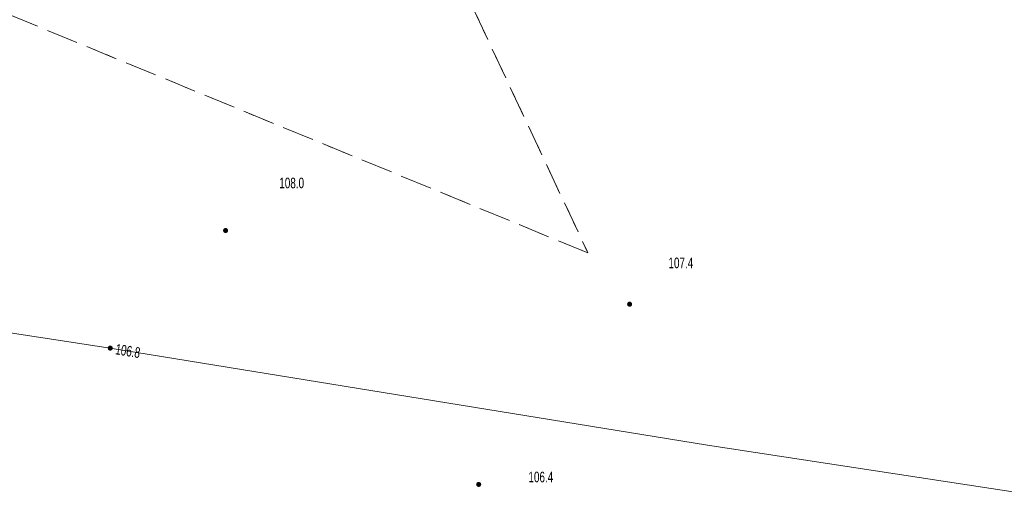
# Model space of a CAD drawing. Header units: inches. Extents: x 6497603 to 6502483, y 5925790 to 5934357.
# Tile 34 of 256: x 6499973 to 6500043, y 5926307 to 5926341. Entities that reach past the tile are written whole.
import ezdxf
from ezdxf.enums import TextEntityAlignment as Align

# ---------------------------------------------------------------- set-up
doc = ezdxf.new("R2010")
doc.units = ezdxf.units.IN
doc.header["$MEASUREMENT"] = 0
doc.linetypes.add('egkk-1000', pattern=[3, 2.25, -0.75])
doc.linetypes.add('egug-1000', pattern=[1.5, 0.75, -0.75])
for name, color, linetype in [('217-kontur klasyfikacyjny', 7, 'Continuous'), ('218-kontur użytku gruntowego', 7, 'Continuous'), ('pikieta naturalna', 7, 'Continuous'), ('pikieta naturalna-Atr2', 7, 'Continuous'), ('przewód telekomunikacyjny podziemny', 7, 'Continuous'), ('rzędna', 7, 'Continuous'), ('rzędna-Atr2', 7, 'Continuous')]:
    doc.layers.add(name, color=color, linetype=linetype)
doc.styles.get("Standard").update_dxf_attribs({"font": 'arial.ttf'})

# ---------------------------------------------------------------- blocks, each defined once
blk = doc.blocks.new('PW01')
at = {"linetype": 'Continuous', "lineweight": 13}
h = blk.add_hatch(color=0, dxfattribs=at)
edge = h.paths.add_edge_path()
edge.add_arc((0, 0), 0.18, 0, 360)

msp = doc.modelspace()

# ---------------------------------------------------------------- linework, layer by layer
at = {"layer": '217-kontur klasyfikacyjny', "color": 3, "linetype": 'egkk-1000', "lineweight": 18, "flags": 128}
for points in [[(6499958.06, 5926442.16), (6500013.26, 5926324.58)], [(6500013.26, 5926324.58), (6499833.51, 5926398.59)]]:
    msp.add_lwpolyline(points, dxfattribs=at)
at = {"layer": '218-kontur użytku gruntowego', "color": 3, "linetype": 'egug-1000', "lineweight": 18, "flags": 128}
for points in [[(6499958.06, 5926442.16), (6500013.26, 5926324.58)], [(6500013.26, 5926324.58), (6499833.51, 5926398.59)]]:
    msp.add_lwpolyline(points, dxfattribs=at)
at = {"layer": 'przewód telekomunikacyjny podziemny', "color": 30, "linetype": 'Continuous', "lineweight": 18, "flags": 128}
msp.add_lwpolyline([(6499615.22, 5926346.95), (6499667.89, 5926350.04), (6499708.07, 5926347.66), (6499725.73, 5926347.09), (6499739.04, 5926344.9), (6499745.53, 5926345.78), (6499749.91, 5926348.41), (6499758.66, 5926349.37), (6499813.25, 5926342.31), (6499870.81, 5926334.18), (6499919.76, 5926327.02), (6499979.55, 5926317.86), (6500021.7, 5926311.01), (6500073.28, 5926303.12), (6500141.69, 5926292.89)], dxfattribs=at)

# ---------------------------------------------------------------- block references
at = {"layer": 'pikieta naturalna', "color": 7, "linetype": 'Continuous', "lineweight": 13}
for p in [(6499987.69, 5926326.16), (6500016.2, 5926320.96), (6500005.55, 5926308.24)]:
    msp.add_blockref('PW01', p, dxfattribs=at)
at = {"layer": 'rzędna', "color": 30, "linetype": 'Continuous', "lineweight": 18}
msp.add_blockref('PW01', (6499979.55, 5926317.86), dxfattribs=at)

# ---------------------------------------------------------------- texts
at = {"layer": 'pikieta naturalna-Atr2', "color": 7, "width": 0.667}
for s, p in [('108.0', (6499991.48, 5926329.14)), ('107.4', (6500018.94, 5926323.5)), ('106.4', (6500009.06, 5926308.39))]:
    msp.add_text(s, height=0.75, dxfattribs=at).set_placement(p)
at = {"layer": 'rzędna-Atr2', "color": 30, "width": 0.667}
msp.add_text('106.8', height=0.75, rotation=350.769, dxfattribs=at).set_placement((6499979.93, 5926317.8), align=Align.MIDDLE_LEFT)

doc.saveas('drawing.dxf')
